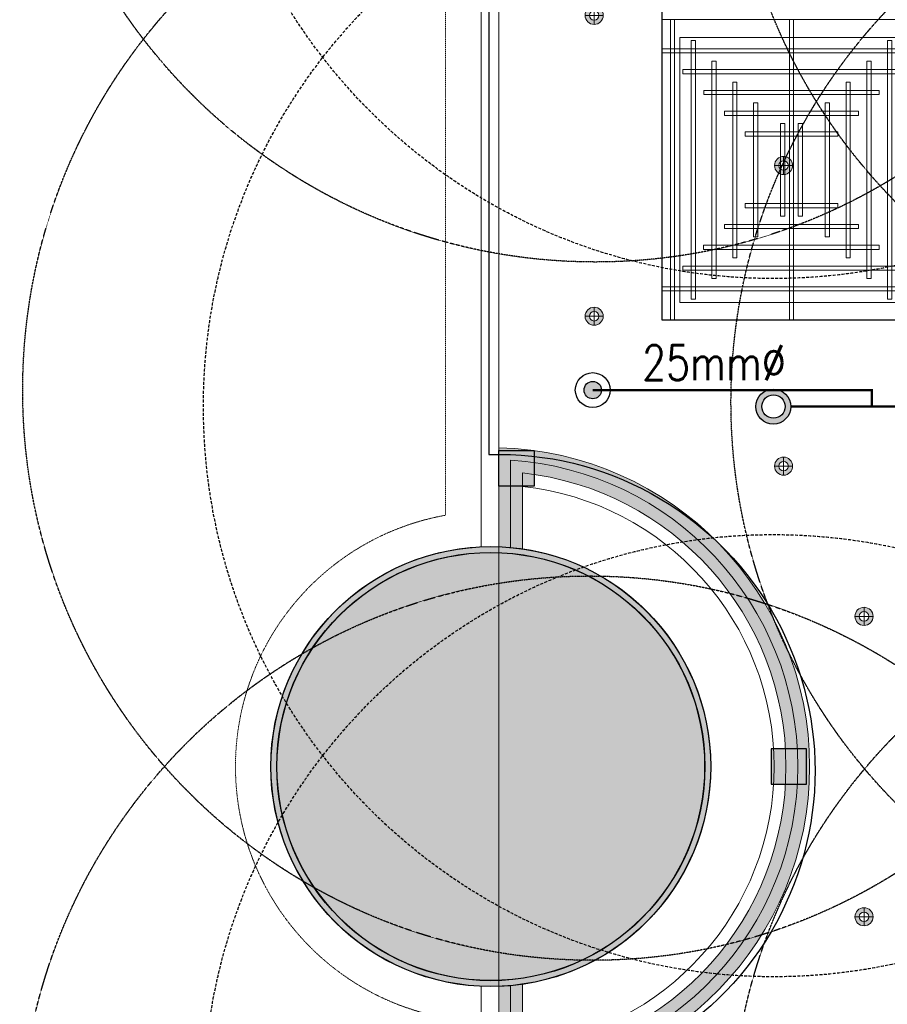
# Model space of a CAD drawing. Header units: millimetres. Extents: x -2073 to 35483, y -49920 to 11085.
# Tile 43 of 70: x -2025 to 1704, y -1021 to 3209. Entities that reach past the tile are written whole.
import ezdxf

# ---------------------------------------------------------------- set-up
doc = ezdxf.new("R2010")
doc.units = ezdxf.units.MM
for name, pattern in [('( Dashed )', [0.75, 0.5, -0.25]), ('DASHED', [19.05, 12.7, -6.35]), ('HIDDEN', [0.375, 0.25, -0.125]), ('LEVEL-F-OVERALL LAYOUT$0$Overhead', [4, 2.5, -1.5])]:
    doc.linetypes.add(name, pattern=pattern)
for name, color, linetype, lineweight in [('00 Structural', 2, 'Continuous', 25), ('02_Elevation 00', 8, 'Continuous', 9), ('Ceiling', 14, 'Continuous', 9), ('E Celing Lighting', 5, 'DASHED', 5), ('Furniture', 14, 'Continuous', 9), ('Grey', 8, 'Continuous', 9), ('LEVEL-F-OVERALL LAYOUT$0$A-FLOR-HRAL', 251, 'Continuous', 13), ('LEVEL-F-OVERALL LAYOUT$0$A-FLOR-OVHD', 251, 'LEVEL-F-OVERALL LAYOUT$0$Overhead', 5), ('Lighting (Ceiling)', 160, 'Continuous', 15)]:
    doc.layers.add(name, color=color, linetype=linetype, lineweight=lineweight)
for name, color, linetype, true_color in [('FIRE-SPKLR-EQP', 1, 'Continuous', 0xff0000), ('FIRE-SPKLR-EQP-MPA-12SM-C', 2, 'HIDDEN', 0xffff00), ('FIRE-SPKLR-PIPE', 1, 'Continuous', 0xff0000), ('RCP LAYOUT', 9, 'Continuous', 0x808080), ('UPRIGHT SPRINKLER EQP', 1, 'Continuous', 0xff0000)]:
    doc.layers.add(name, color=color, linetype=linetype, true_color=true_color)
doc.layers.add('FIRE-SPKLR-TEXT', color=7, linetype='Continuous')
doc.layers.add('Flooring', color=8, linetype='Continuous')
doc.styles.get("Standard").update_dxf_attribs({"font": 'arial.ttf', "width": 0.8})

# ---------------------------------------------------------------- blocks, each defined once
blk = doc.blocks.new('UPRIGHT SPRINKLER')
at = {"layer": 'FIRE-SPKLR-EQP'}
h = blk.add_hatch(color=256, dxfattribs=at)
h.dxf.hatch_style = 1
h.paths.add_polyline_path([(-76, -0.2, 1), (74, -0.2, 1)])
h.paths.add_polyline_path([(50, 0, -1), (-50, 0, -1)], flags=16)
for centre, radius in [((-1, -0.2), 75), ((0, 0), 50)]:
    blk.add_circle(centre, radius, dxfattribs=at)
at = {"layer": 'FIRE-SPKLR-EQP-MPA-12SM-C', "linetype": 'DASHED'}
blk.add_circle((0, 0), 2450, dxfattribs=at)
blk = doc.blocks.new('SPKLR-EQP-PENDENT-68C')
at = {"layer": 'FIRE-SPKLR-EQP'}
h = blk.add_hatch(color=256, dxfattribs=at)
h.dxf.hatch_style = 1
h.paths.add_polyline_path([(37.5, 0, 1), (-37.5, 0, 1)])
for radius in [75, 37.5]:
    blk.add_circle((0, 0), radius, dxfattribs=at)
at = {"layer": 'FIRE-SPKLR-EQP-MPA-12SM-C'}
blk.add_circle((0, 0), 2450, dxfattribs=at)
blk = doc.blocks.new('cut elements')
at = {"ltscale": 0.25, "true_color": 0x808080}
h = blk.add_hatch(color=8, dxfattribs=at)
h.dxf.hatch_style = 1
h.paths.add_polyline_path([(329.2, 43.54, 1), (254.79, 43.54, 1)])
h.paths.add_polyline_path([(255.79, 43.54, -1), (328.2, 43.54, -1)], flags=16)
h = blk.add_hatch(color=8, dxfattribs=at)
h.dxf.hatch_style = 1
h.paths.add_polyline_path([(0, 51.21), (-63.09, 51.21), (-63.09, 0), (0, 0)])
h.paths.add_polyline_path([(-7.89, 43.32), (-55.2, 43.32), (-55.2, 7.89), (-7.89, 7.89)], flags=16)
h.paths.add_polyline_path([(255.79, 43.54, 1), (328.2, 43.54, 1)])
at = {"layer": '00 Structural', "color": 8, "ltscale": 0.25, "true_color": 0x808080}
for radius in [37.21, 36.21]:
    blk.add_circle((292, 43.54), radius, dxfattribs=at)
blk = doc.blocks.new('r4ttwt')
at = {"ltscale": 0.25, "true_color": 0x808080}
h = blk.add_hatch(color=8, dxfattribs=at)
h.dxf.hatch_style = 1
h.paths.add_polyline_path([(1718733.48, -78831.75, 1), (1718733.48, -78906.16, 1)])
h.paths.add_polyline_path([(1718733.48, -78905.16, -1), (1718733.48, -78832.75, -1)], flags=16)
h = blk.add_hatch(color=8, dxfattribs=at)
h.dxf.hatch_style = 1
h.paths.add_polyline_path([(1718725.82, -79160.95), (1718725.82, -79224.04), (1718777.03, -79224.04), (1718777.03, -79160.95)])
h.paths.add_polyline_path([(1718733.71, -79168.84), (1718733.71, -79216.15), (1718769.14, -79216.15), (1718769.14, -79168.84)], flags=16)
h.paths.add_polyline_path([(1718769.69, -78868.95, 1), (1718697.28, -78868.95, 1)])
at = {"layer": '00 Structural', "color": 8, "ltscale": 0.25, "true_color": 0x808080}
for radius in [37.21, 36.21]:
    blk.add_circle((1718733.48, -78868.95), radius, dxfattribs=at)
blk = doc.blocks.new('plnnnn')
at = {"layer": '02_Elevation 00', "color": 8, "ltscale": 0.25, "true_color": 0x808080}
blk.add_line((1723281.21, -77719.26), (1723281.21, -78113.95), dxfattribs=at)
at = {"color": 8, "true_color": 0x808080}
blk.add_blockref('r4ttwt', (4546.39, 953.06), dxfattribs=at)
at = {"layer": '00 Structural', "color": 8, "true_color": 0x808080, "rotation": 90}
blk.add_blockref('cut elements', (1723323.42, -78207.88), dxfattribs=at)
blk.add_blockref('cut elements', (1723323.42, -78207.88), dxfattribs=at)
blk = doc.blocks.new('jahngevrfh')
at = {"ltscale": 0.25, "true_color": 0x808080}
h = blk.add_hatch(color=8, dxfattribs=at)
h.dxf.hatch_style = 1
h.paths.add_polyline_path([(1722044.54, -78811.96), (1722044.54, -78828.71, -0.013467), (1722046.54, -78828.84), (1722046.54, -78814.06, -0.937706), (1722046.54, -78917.73), (1722046.54, -78902.95, -0.013467), (1722044.54, -78903.08), (1722044.54, -78919.82, 0.975525)])
h = blk.add_hatch(color=8, dxfattribs=at)
h.dxf.hatch_style = 1
h.paths.add_polyline_path([(1722046.54, -78814.06), (1722046.54, -78828.84, -0.013533), (1722048.54, -78829.07), (1722048.54, -78818.51), (1722048.54, -78816.23, -0.898297), (1722048.54, -78915.55), (1722048.54, -78902.72, -0.013533), (1722046.54, -78902.95), (1722046.54, -78917.73, 0.937706)])
at = {"layer": 'Grey', "color": 8, "ltscale": 0.25, "true_color": 0x808080}
for points in [[(1722044.54, -78903.08), (1722044.54, -78919.82, 0.975525), (1722044.54, -78811.96), (1722044.54, -78828.71)], [(1722046.54, -78902.95), (1722046.54, -78917.73, 0.937706), (1722046.54, -78814.06), (1722046.54, -78828.84)], [(1722048.54, -78902.72), (1722048.54, -78915.55, 0.898297), (1722048.54, -78816.23), (1722048.54, -78829.07)], [(1722048.54, -78902.72), (1722048.54, -78913.28, 0.899238), (1722048.54, -78818.51), (1722048.54, -78829.07)]]:
    blk.add_lwpolyline(points, format="xyb", dxfattribs=at)
blk.add_arc((1722043.2, -78865.89), 37.21, 272.0616, 87.9384, dxfattribs=at)
blk = doc.blocks.new('steel cols')
at = {"layer": '00 Structural', "ltscale": 0.25, "true_color": 0x808080}
h = blk.add_hatch(color=8, dxfattribs=at)
h.dxf.hatch_style = 1
h.paths.add_polyline_path([(1723381.98, -77443.61), (1723381.98, -77449.61), (1723387.98, -77449.61), (1723387.98, -77443.61)])
at = {"layer": '00 Structural', "color": 8, "ltscale": 0.25, "true_color": 0x808080}
blk.add_lwpolyline([(1723381.98, -77443.61), (1723387.98, -77443.61), (1723387.98, -77449.61), (1723381.98, -77449.61)], close=True, dxfattribs=at)
blk = doc.blocks.new('columns by us')
at = {"layer": '00 Structural', "color": 8, "true_color": 0x808080}
blk.add_blockref('steel cols', (-100.76, -418.83), dxfattribs=at)
at = {"layer": '00 Structural', "color": 8, "true_color": 0x808080, "xscale": -1, "rotation": 270}
blk.add_blockref('steel cols', (1800776.93, -1801300.86), dxfattribs=at)
blk = doc.blocks.new('cl')
at = {"layer": 'Lighting (Ceiling)', "true_color": 0x808080}
h = blk.add_hatch(color=8, dxfattribs=at)
h.dxf.hatch_style = 1
h.paths.add_polyline_path([(1.53, 0.03, 1), (-1.53, 0.03, 1)])
h.paths.add_polyline_path([(-0.81, 0.03, -1), (0.81, 0.03, -1)], flags=16)
at = {"layer": 'Lighting (Ceiling)', "color": 8, "true_color": 0x808080}
for p, q in [((-1.53, 0.03), (1.53, 0.03)), ((0, 1.56), (0, -1.5))]:
    blk.add_line(p, q, dxfattribs=at)
for radius in [1.53, 0.806]:
    blk.add_circle((0, 0.03), radius, dxfattribs=at)
blk = doc.blocks.new('iserb jk')
at = {"layer": 'E Celing Lighting'}
for p in [(1717883.92, -79904.36), (1717915.97, -79929.74), (1717883.92, -79955.24), (1717915.97, -79980.6), (1717929.58, -80006.01), (1717929.58, -80056.83)]:
    blk.add_blockref('cl', p, dxfattribs=at)
blk = doc.blocks.new('ceiling inst 2')
at = {"color": 8, "lineweight": 0, "ltscale": 0.25, "true_color": 0x808080}
for points in [[(1722740.06, -79108.62), (1722783.85, -79108.62), (1722783.85, -79057.79), (1722740.06, -79057.79)], [(1722743.06, -79105.62), (1722780.85, -79105.62), (1722780.85, -79060.79), (1722743.06, -79060.79)]]:
    blk.add_lwpolyline(points, close=True, dxfattribs=at)
at = {"layer": 'Ceiling', "color": 8, "lineweight": 0, "ltscale": 0.25, "true_color": 0x808080}
for points in [[(1722741.47, -79108.62), (1722742.17, -79108.62), (1722742.17, -79057.79), (1722741.47, -79057.79)], [(1722761.6, -79108.62), (1722762.31, -79108.62), (1722762.31, -79057.79), (1722761.6, -79057.79)], [(1722782.44, -79108.62), (1722781.74, -79108.62), (1722781.74, -79057.79), (1722782.44, -79057.79)], [(1722783.85, -79063.42), (1722740.06, -79063.42), (1722740.06, -79062.72), (1722783.85, -79062.72)], [(1722744.99, -79105.1), (1722745.69, -79105.1), (1722745.69, -79061.31), (1722744.99, -79061.31)], [(1722778.22, -79105.1), (1722778.93, -79105.1), (1722778.93, -79061.31), (1722778.22, -79061.31)], [(1722748.5, -79101.58), (1722749.21, -79101.58), (1722749.21, -79064.83), (1722748.5, -79064.83)], [(1722774.7, -79101.58), (1722775.41, -79101.58), (1722775.41, -79064.83), (1722774.7, -79064.83)], [(1722780.33, -79066.24), (1722780.33, -79066.94), (1722743.58, -79066.94), (1722743.58, -79066.24)], [(1722752.02, -79098.06), (1722752.73, -79098.06), (1722752.73, -79068.35), (1722752.02, -79068.35)], [(1722771.19, -79098.06), (1722771.89, -79098.06), (1722771.89, -79068.35), (1722771.19, -79068.35)], [(1722776.82, -79069.76), (1722776.82, -79070.46), (1722747.1, -79070.46), (1722747.1, -79069.76)], [(1722756.25, -79094.54), (1722755.54, -79094.54), (1722755.54, -79071.87), (1722756.25, -79071.87)], [(1722767.67, -79094.54), (1722768.37, -79094.54), (1722768.37, -79071.87), (1722767.67, -79071.87)], [(1722773.3, -79073.27), (1722773.3, -79073.98), (1722750.62, -79073.98), (1722750.62, -79073.27)], [(1722760.82, -79091.03), (1722760.12, -79091.03), (1722760.12, -79075.38), (1722760.82, -79075.38)], [(1722763.09, -79091.03), (1722763.8, -79091.03), (1722763.8, -79075.38), (1722763.09, -79075.38)], [(1722769.78, -79076.79), (1722769.78, -79077.5), (1722754.14, -79077.5), (1722754.14, -79076.79)], [(1722769.78, -79089.62), (1722769.78, -79088.91), (1722754.14, -79088.91), (1722754.14, -79089.62)], [(1722773.3, -79093.14), (1722773.3, -79092.43), (1722750.62, -79092.43), (1722750.62, -79093.14)], [(1722776.81, -79096.65), (1722776.81, -79095.95), (1722747.1, -79095.95), (1722747.1, -79096.65)], [(1722780.33, -79100.17), (1722780.33, -79099.47), (1722743.58, -79099.47), (1722743.58, -79100.17)], [(1722783.85, -79102.99), (1722740.06, -79102.99), (1722740.06, -79103.69), (1722783.85, -79103.69)]]:
    blk.add_lwpolyline(points, close=True, dxfattribs=at)
blk = doc.blocks.new('grid 2')
at = {"color": 8, "ltscale": 0.25, "true_color": 0x808080}
blk.add_lwpolyline([(1721746.24, -78535.54), (1721746.24, -78738.84), (1721658.66, -78738.84), (1721658.66, -78992.95), (1721877.62, -78992.95), (1721877.62, -79196.24), (1721527.29, -79196.24), (1721527.29, -79145.42), (1721483.5, -79145.42), (1721483.5, -78942.13), (1721527.29, -78942.13), (1721527.29, -78789.66), (1721483.5, -78789.66), (1721483.5, -78535.54)], close=True, dxfattribs=at)
at = {"layer": 'Flooring', "color": 8, "ltscale": 0.25, "true_color": 0x808080}
blk.add_lwpolyline([(1721906.16, -78870.12, -0.943473), (1721833.91, -78865.91), (1721778.56, -78865.54), (1721778.56, -78747.53), (1721976.22, -78747.52, -0.340693), (1722275.42, -78512.44), (1721509.19, -78512.44, 0.394212), (1721454.19, -78567.44), (1721454.19, -78812.39, -1.031559), (1721454.19, -78919.4), (1721454.19, -79157.98), (1721499.19, -79157.98), (1721499.19, -79214.98), (1721906.18, -79214.98), (1721906.16, -78870.06)], format="xyb", dxfattribs=at)
at = {"color": 8, "true_color": 0x808080, "rotation": 180}
blk.add_blockref('ceiling inst 2', (3444267.35, -157847.45), dxfattribs=at)
blk = doc.blocks.new('IRISH HOUSE-RCP LAYOUT')
at = {"layer": 'Furniture', "color": 8, "ltscale": 0.25, "true_color": 0x808080}
blk.add_lwpolyline([(20816.5, 8977.7), (1459, 8977.7, 0.414152), (-41.7, 7586.2), (-41.9, 944, 0.95654), (-42, -944), (-42.2, -7416.7), (-194.6, -7416.7), (-194.6, -9019.3), (1106, -9019.3), (1106, -8866.9), (11438.4, -8866.9)], format="xyb", dxfattribs=at)
at = {"layer": 'Grey', "color": 8, "linetype": '( Dashed )', "ltscale": 0.2, "true_color": 0x808080}
blk.add_lwpolyline([(20817, 8977.8), (20816.5, 9130.1), (1461.7, 9130.1, 0.414155), (-194.1, 7589), (-194.3, 1080, 0.836103), (-194.4, -1080), (-194.6, -7264.3), (-347, -7264.3), (-347, -9171.7), (1258.4, -9171.7), (1258.4, -9019.3), (11438.4, -9019.3), (11438.4, -8866.9)], format="xyb", dxfattribs=at)
at = {"layer": 'LEVEL-F-OVERALL LAYOUT$0$A-FLOR-HRAL', "color": 8, "true_color": 0x808080}
blk.add_circle((0, 0), 919, dxfattribs=at)
at = {"layer": 'LEVEL-F-OVERALL LAYOUT$0$A-FLOR-OVHD', "color": 8, "true_color": 0x808080}
blk.add_lwpolyline([(-601, 692.7), (-601, 696.1)], dxfattribs=at)
at = {"xscale": 25.4, "yscale": 25.4, "zscale": 25.4}
blk.add_blockref('grid 2', (-43724944.7, 2003175.6), dxfattribs=at)
at = {"layer": '00 Structural', "color": 8, "true_color": 0x808080, "xscale": 25.4, "yscale": 25.4, "zscale": 25.4}
blk.add_blockref('columns by us', (-43771308.8, 1979063.5), dxfattribs=at)
at = {"layer": 'E Celing Lighting', "color": 8, "true_color": 0x808080, "xscale": 25.4, "yscale": 25.4, "zscale": 25.4}
blk.add_blockref('iserb jk', (-43633807.3, 2032797.3), dxfattribs=at)
at = {"layer": 'Grey', "color": 8, "true_color": 0x808080, "xscale": 25.4, "yscale": 25.4, "zscale": 25.4}
for name, p in [('plnnnn', (-43771308.8, 1979063.5)), ('jahngevrfh', (-43739897.3, 2003193.7))]:
    blk.add_blockref(name, p, dxfattribs=at)

msp = doc.modelspace()

# ---------------------------------------------------------------- linework, layer by layer
at = {"layer": 'FIRE-SPKLR-PIPE', "const_width": 10}
for points in [[(438.3, 1617.6), (1638.3, 1617.6), (1638.3, 1546.7)], [(1289, 1546.7), (4165, 1546.7)]]:
    msp.add_lwpolyline(points, dxfattribs=at)

# ---------------------------------------------------------------- block references
at = {"layer": 'FIRE-SPKLR-EQP'}
for p in [(450, 4618), (3482.1, 4148.3), (438.3, 1617.6), (3482.3, 1566.1), (3483.1, -1585), (425.3, -1631.1)]:
    msp.add_blockref('SPKLR-EQP-PENDENT-68C', p, dxfattribs=at)
at = {"layer": 'RCP LAYOUT'}
msp.add_blockref('IRISH HOUSE-RCP LAYOUT', (0, 0), dxfattribs=at)
at = {"layer": 'UPRIGHT SPRINKLER EQP'}
for p in [(1215, 4546.9), (1215, 1546.9), (1215, -1453.1)]:
    msp.add_blockref('UPRIGHT SPRINKLER', p, dxfattribs=at)

# ---------------------------------------------------------------- texts
at = {"layer": 'FIRE-SPKLR-TEXT', "insert": (959.2, 1735.3), "char_height": 150, "attachment_point": 5}
msp.add_mtext_dynamic_manual_height_columns('\\pxqc;{\\Fromans|c0;25mm%%C}', width=1000, gutter_width=15540.7, heights=[500], dxfattribs=at)

doc.saveas('drawing.dxf')
